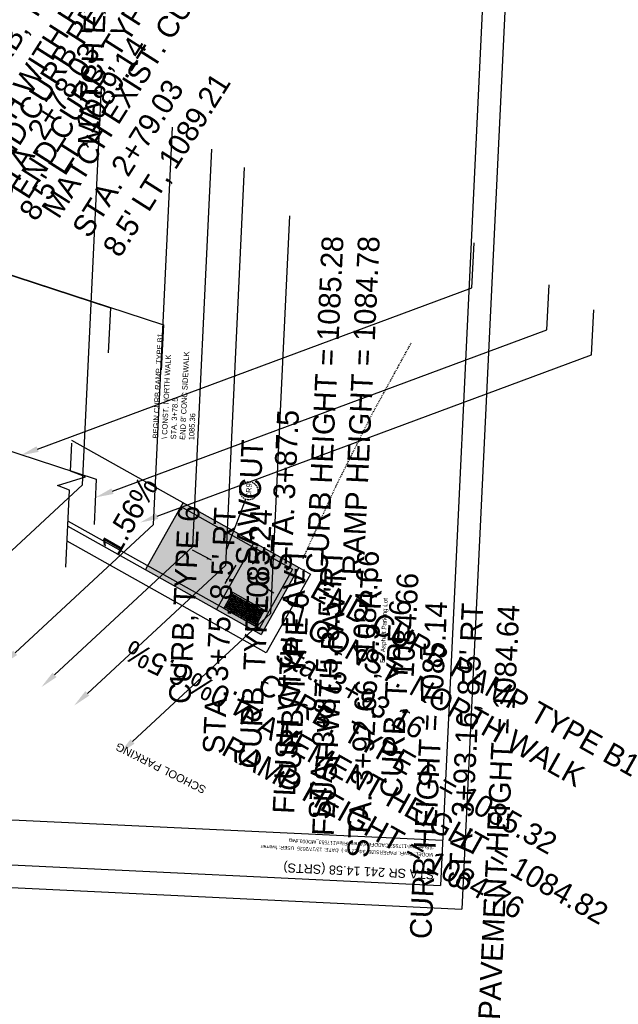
# Model space of a CAD drawing. Header units: feet. Extents: x 2247724 to 2247851, y 439237 to 439458.
# Tile 2 of 4: x 2247785 to 2247851, y 439237 to 439346. Entities that reach past the tile are written whole.
import ezdxf
from ezdxf import colors
from ezdxf.entities.mleader import LeaderData, LeaderLine
from ezdxf.enums import TextEntityAlignment as Align
from ezdxf.math import Vec2, Vec3

# ---------------------------------------------------------------- set-up
doc = ezdxf.new("R2010")
doc.units = ezdxf.units.FT
doc.header["$MEASUREMENT"] = 0
doc.linetypes.add('OhDOT_USTN3', pattern=[0.22, 0.165, -0.055])
doc.linetypes.add('OhDOT_USTN5', pattern=[0.11, 0.055, -0.055])
doc.layers.add('5PPBLDG-HAT', color=253, linetype='Continuous', transparency=0.6)
doc.layers.add('PV_P_Curb-Ramp', color=231, linetype='Continuous', transparency=0.5)
for name, color, linetype in [('GE_P_CL_Text', 7, 'Continuous'), ('PV_P_Curb', 120, 'Continuous'), ('PV_P_Parking_Lot', 5, 'Continuous'), ('PV_P_Saw_Cut_Line', 62, 'Continuous'), ('PV_P_Walk', 231, 'Continuous'), ('PV_X_Driveway', 7, 'OhDOT_USTN5'), ('PV_X_Text', 7, 'Continuous'), ('SH_Border', 7, 'Continuous'), ('SH_Data', 7, 'Continuous'), ('SH_Text', 7, 'Continuous'), ('TX_P_20', 7, 'Continuous')]:
    doc.layers.add(name, color=color, linetype=linetype)
doc.styles.add('OHDOTSymbols', font='arial.ttf')
doc.styles.add('Slanted-Normal', font='font31.shx', dxfattribs={"height": 0.12})
doc.styles.get("Standard").update_dxf_attribs({"font": 'arial.ttf'})
doc.styles.add('Straight-Normal', font='font30.shx', dxfattribs={"height": 0.14})

# ---------------------------------------------------------------- blocks, each defined once
blk = doc.blocks.new('HANDFEELERS')
at = {"layer": 'PV_P_Curb-Ramp'}
for p, q in [((0.52, 1.87), (2.52, 2)), ((0.79, -2.12), (2.79, -1.99))]:
    blk.add_line(p, q, dxfattribs=at)
for points in [[(0.79, -2.12), (0.52, 1.87)], [(2.79, -1.99), (2.52, 2)]]:
    blk.add_lwpolyline(points, dxfattribs=at)
for centre, radius in [((0.74, 1.68), 0.0583), ((0.75, 1.48), 0.0583), ((0.76, 1.28), 0.0583), ((0.74, 1.68), 0.03), ((0.75, 1.48), 0.03), ((0.78, 1.08), 0.0583), ((0.76, 1.28), 0.03), ((0.78, 1.08), 0.03), ((0.93, 1.7), 0.0583), ((0.95, 1.5), 0.0583), ((0.93, 1.7), 0.03), ((0.96, 1.3), 0.0583), ((0.95, 1.5), 0.03), ((0.98, 1.1), 0.0583), ((0.96, 1.3), 0.03), ((0.98, 1.1), 0.03), ((1.13, 1.71), 0.0583), ((1.15, 1.51), 0.0583), ((1.13, 1.71), 0.03), ((1.16, 1.31), 0.0583), ((1.15, 1.51), 0.03), ((1.18, 1.11), 0.0583), ((1.16, 1.31), 0.03), ((1.18, 1.11), 0.03), ((1.33, 1.72), 0.0583), ((1.35, 1.52), 0.0583), ((1.33, 1.72), 0.03), ((1.36, 1.33), 0.0583), ((1.35, 1.52), 0.03), ((1.37, 1.13), 0.0583), ((1.36, 1.33), 0.03), ((1.37, 1.13), 0.03), ((1.53, 1.74), 0.0583), ((1.55, 1.54), 0.0583), ((1.53, 1.74), 0.03), ((1.56, 1.34), 0.0583), ((1.55, 1.54), 0.03), ((1.57, 1.14), 0.0583), ((1.56, 1.34), 0.03), ((1.57, 1.14), 0.03), ((1.73, 1.75), 0.0583), ((1.75, 1.55), 0.0583), ((1.73, 1.75), 0.03), ((1.76, 1.35), 0.0583), ((1.75, 1.55), 0.03), ((1.77, 1.15), 0.0583), ((1.76, 1.35), 0.03), ((1.77, 1.15), 0.03), ((1.93, 1.76), 0.0583), ((1.95, 1.57), 0.0583), ((1.93, 1.76), 0.03), ((1.96, 1.37), 0.0583), ((1.97, 1.17), 0.0583), ((1.95, 1.57), 0.03), ((1.96, 1.37), 0.03), ((1.97, 1.17), 0.03), ((2.13, 1.78), 0.0583), ((2.15, 1.58), 0.0583), ((2.13, 1.78), 0.03), ((2.16, 1.38), 0.0583), ((2.17, 1.18), 0.0583), ((2.15, 1.58), 0.03), ((2.16, 1.38), 0.03), ((2.17, 1.18), 0.03), ((2.33, 1.79), 0.0583), ((2.35, 1.59), 0.0583), ((2.33, 1.79), 0.03), ((2.36, 1.39), 0.0583), ((2.37, 1.19), 0.0583), ((2.35, 1.59), 0.03), ((2.36, 1.39), 0.03), ((2.37, 1.19), 0.03), ((0.79, 0.89), 0.0583), ((0.8, 0.69), 0.0583), ((0.79, 0.89), 0.03), ((0.82, 0.49), 0.0583), ((0.8, 0.69), 0.03), ((0.83, 0.29), 0.0583), ((0.82, 0.49), 0.03), ((0.84, 0.09), 0.0583), ((0.83, 0.29), 0.03), ((0.84, 0.09), 0.03), ((0.99, 0.9), 0.0583), ((1, 0.7), 0.0583), ((0.99, 0.9), 0.03), ((1.02, 0.5), 0.0583), ((1, 0.7), 0.03), ((1.03, 0.3), 0.0583), ((1.04, 0.1), 0.0583), ((1.02, 0.5), 0.03), ((1.03, 0.3), 0.03), ((1.04, 0.1), 0.03), ((1.19, 0.91), 0.0583), ((1.2, 0.71), 0.0583), ((1.19, 0.91), 0.03), ((1.22, 0.51), 0.0583), ((1.2, 0.71), 0.03), ((1.23, 0.31), 0.0583), ((1.24, 0.11), 0.0583), ((1.22, 0.51), 0.03), ((1.23, 0.31), 0.03), ((1.24, 0.11), 0.03), ((1.39, 0.93), 0.0583), ((1.4, 0.73), 0.0583), ((1.39, 0.93), 0.03), ((1.42, 0.53), 0.0583), ((1.4, 0.73), 0.03), ((1.43, 0.33), 0.0583), ((1.44, 0.13), 0.0583), ((1.42, 0.53), 0.03), ((1.43, 0.33), 0.03), ((1.44, 0.13), 0.03), ((1.59, 0.94), 0.0583), ((1.6, 0.74), 0.0583), ((1.59, 0.94), 0.03), ((1.61, 0.54), 0.0583), ((1.6, 0.74), 0.03), ((1.63, 0.34), 0.0583), ((1.61, 0.54), 0.03), ((1.64, 0.14), 0.0583), ((1.63, 0.34), 0.03), ((1.66, -0.06), 0.0583), ((1.64, 0.14), 0.03), ((1.79, 0.95), 0.0583), ((1.8, 0.75), 0.0583), ((1.79, 0.95), 0.03), ((1.81, 0.55), 0.0583), ((1.8, 0.75), 0.03), ((1.83, 0.35), 0.0583), ((1.81, 0.55), 0.03), ((1.84, 0.15), 0.0583), ((1.83, 0.35), 0.03), ((1.85, -0.04), 0.0583), ((1.84, 0.15), 0.03), ((1.99, 0.97), 0.0583), ((2, 0.77), 0.0583), ((1.99, 0.97), 0.03), ((2.01, 0.57), 0.0583), ((2, 0.77), 0.03), ((2.03, 0.37), 0.0583), ((2.01, 0.57), 0.03), ((2.04, 0.17), 0.0583), ((2.03, 0.37), 0.03), ((2.05, -0.03), 0.0583), ((2.04, 0.17), 0.03), ((2.19, 0.98), 0.0583), ((2.2, 0.78), 0.0583), ((2.21, 0.58), 0.0583), ((2.19, 0.98), 0.03), ((2.2, 0.78), 0.03), ((2.23, 0.38), 0.0583), ((2.21, 0.58), 0.03), ((2.24, 0.18), 0.0583), ((2.23, 0.38), 0.03), ((2.25, -0.02), 0.0583), ((2.24, 0.18), 0.03), ((2.25, -0.02), 0.03), ((2.39, 0.99), 0.0583), ((2.4, 0.79), 0.0583), ((2.41, 0.59), 0.0583), ((2.39, 0.99), 0.03), ((2.4, 0.79), 0.03), ((2.43, 0.39), 0.0583), ((2.41, 0.59), 0.03), ((2.44, 0.2), 0.0583), ((2.43, 0.39), 0.03), ((2.45, 0), 0.0583), ((2.44, 0.2), 0.03), ((2.45, 0), 0.03), ((0.86, -0.11), 0.0583), ((0.87, -0.31), 0.0583), ((0.86, -0.11), 0.03), ((0.88, -0.51), 0.0583), ((0.87, -0.31), 0.03), ((0.9, -0.71), 0.0583), ((0.88, -0.51), 0.03), ((0.91, -0.91), 0.0583), ((0.9, -0.71), 0.03), ((0.92, -1.11), 0.0583), ((0.91, -0.91), 0.03), ((0.92, -1.11), 0.03), ((1.06, -0.1), 0.0583), ((1.07, -0.3), 0.0583), ((1.06, -0.1), 0.03), ((1.08, -0.5), 0.0583), ((1.07, -0.3), 0.03), ((1.1, -0.7), 0.0583), ((1.08, -0.5), 0.03), ((1.11, -0.9), 0.0583), ((1.1, -0.7), 0.03), ((1.12, -1.1), 0.0583), ((1.11, -0.9), 0.03), ((1.12, -1.1), 0.03), ((1.26, -0.09), 0.0583), ((1.27, -0.28), 0.0583), ((1.28, -0.48), 0.0583), ((1.26, -0.09), 0.03), ((1.27, -0.28), 0.03), ((1.3, -0.68), 0.0583), ((1.28, -0.48), 0.03), ((1.31, -0.88), 0.0583), ((1.3, -0.68), 0.03), ((1.32, -1.08), 0.0583), ((1.31, -0.88), 0.03), ((1.32, -1.08), 0.03), ((1.46, -0.07), 0.0583), ((1.47, -0.27), 0.0583), ((1.48, -0.47), 0.0583), ((1.46, -0.07), 0.03), ((1.47, -0.27), 0.03), ((1.5, -0.67), 0.0583), ((1.48, -0.47), 0.03), ((1.51, -0.87), 0.0583), ((1.52, -1.07), 0.0583), ((1.5, -0.67), 0.03), ((1.51, -0.87), 0.03), ((1.52, -1.07), 0.03), ((1.67, -0.26), 0.0583), ((1.68, -0.46), 0.0583), ((1.66, -0.06), 0.03), ((1.67, -0.26), 0.03), ((1.7, -0.66), 0.0583), ((1.68, -0.46), 0.03), ((1.71, -0.86), 0.0583), ((1.72, -1.06), 0.0583), ((1.7, -0.66), 0.03), ((1.71, -0.86), 0.03), ((1.72, -1.06), 0.03), ((1.87, -0.24), 0.0583), ((1.85, -0.04), 0.03), ((1.88, -0.44), 0.0583), ((1.87, -0.24), 0.03), ((1.9, -0.64), 0.0583), ((1.88, -0.44), 0.03), ((1.91, -0.84), 0.0583), ((1.92, -1.04), 0.0583), ((1.9, -0.64), 0.03), ((1.91, -0.84), 0.03), ((1.92, -1.04), 0.03), ((2.07, -0.23), 0.0583), ((2.05, -0.03), 0.03), ((2.08, -0.43), 0.0583), ((2.07, -0.23), 0.03), ((2.09, -0.63), 0.0583), ((2.08, -0.43), 0.03), ((2.11, -0.83), 0.0583), ((2.09, -0.63), 0.03), ((2.12, -1.03), 0.0583), ((2.11, -0.83), 0.03), ((2.12, -1.03), 0.03), ((2.27, -0.22), 0.0583), ((2.28, -0.42), 0.0583), ((2.27, -0.22), 0.03), ((2.29, -0.62), 0.0583), ((2.28, -0.42), 0.03), ((2.31, -0.82), 0.0583), ((2.29, -0.62), 0.03), ((2.32, -1.02), 0.0583), ((2.31, -0.82), 0.03), ((2.32, -1.02), 0.03), ((2.47, -0.2), 0.0583), ((2.48, -0.4), 0.0583), ((2.47, -0.2), 0.03), ((2.49, -0.6), 0.0583), ((2.48, -0.4), 0.03), ((2.51, -0.8), 0.0583), ((2.49, -0.6), 0.03), ((2.52, -1), 0.0583), ((2.51, -0.8), 0.03), ((2.52, -1), 0.03), ((0.94, -1.31), 0.0583), ((0.95, -1.51), 0.0583), ((0.94, -1.31), 0.03), ((0.97, -1.71), 0.0583), ((0.95, -1.51), 0.03), ((0.98, -1.91), 0.0583), ((0.97, -1.71), 0.03), ((0.98, -1.91), 0.03), ((1.14, -1.3), 0.0583), ((1.15, -1.5), 0.0583), ((1.14, -1.3), 0.03), ((1.16, -1.7), 0.0583), ((1.15, -1.5), 0.03), ((1.18, -1.89), 0.0583), ((1.16, -1.7), 0.03), ((1.18, -1.89), 0.03), ((1.34, -1.28), 0.0583), ((1.35, -1.48), 0.0583), ((1.34, -1.28), 0.03), ((1.36, -1.68), 0.0583), ((1.35, -1.48), 0.03), ((1.38, -1.88), 0.0583), ((1.36, -1.68), 0.03), ((1.38, -1.88), 0.03), ((1.54, -1.27), 0.0583), ((1.55, -1.47), 0.0583), ((1.54, -1.27), 0.03), ((1.56, -1.67), 0.0583), ((1.55, -1.47), 0.03), ((1.58, -1.87), 0.0583), ((1.56, -1.67), 0.03), ((1.58, -1.87), 0.03), ((1.74, -1.26), 0.0583), ((1.75, -1.46), 0.0583), ((1.74, -1.26), 0.03), ((1.76, -1.65), 0.0583), ((1.75, -1.46), 0.03), ((1.78, -1.85), 0.0583), ((1.76, -1.65), 0.03), ((1.78, -1.85), 0.03), ((1.94, -1.24), 0.0583), ((1.95, -1.44), 0.0583), ((1.96, -1.64), 0.0583), ((1.94, -1.24), 0.03), ((1.95, -1.44), 0.03), ((1.98, -1.84), 0.0583), ((1.96, -1.64), 0.03), ((1.98, -1.84), 0.03), ((2.14, -1.23), 0.0583), ((2.15, -1.43), 0.0583), ((2.16, -1.63), 0.0583), ((2.14, -1.23), 0.03), ((2.15, -1.43), 0.03), ((2.18, -1.83), 0.0583), ((2.16, -1.63), 0.03), ((2.18, -1.83), 0.03), ((2.33, -1.21), 0.0583), ((2.35, -1.41), 0.0583), ((2.33, -1.21), 0.03), ((2.36, -1.61), 0.0583), ((2.35, -1.41), 0.03), ((2.38, -1.81), 0.0583), ((2.36, -1.61), 0.03), ((2.38, -1.81), 0.03), ((2.53, -1.2), 0.0583), ((2.55, -1.4), 0.0583), ((2.53, -1.2), 0.03), ((2.56, -1.6), 0.0583), ((2.55, -1.4), 0.03), ((2.58, -1.8), 0.0583), ((2.56, -1.6), 0.03), ((2.58, -1.8), 0.03)]:
    blk.add_circle(centre, radius, dxfattribs=at)

msp = doc.modelspace()

# ---------------------------------------------------------------- hatches: boundary and pattern name
at = {"layer": '5PPBLDG-HAT'}
h = msp.add_hatch(color=256, dxfattribs=at)
h.dxf.hatch_style = 1
h.paths.add_polyline_path([(2247802.91, 439292.4), (2247798.99, 439285.42), (2247806.84, 439281.02), (2247810.76, 439288)])
h.paths.add_polyline_path([(2247805.85, 439285.93), (2247803.81, 439286.95), (2247803.41, 439286.14), (2247805.46, 439285.13)], flags=24)
h.paths.add_polyline_path([(2247807.47, 439283.63), (2247808.75, 439285.86), (2247807.97, 439286.3), (2247806.69, 439284.08)], flags=24)
h = msp.add_hatch(color=256, dxfattribs=at)
h.dxf.hatch_style = 1
h.paths.add_polyline_path([(2247810.76, 439288), (2247806.84, 439281.02), (2247807.42, 439280.7), (2247809, 439279.81), (2247810.04, 439279.23), (2247810.91, 439278.74), (2247811.78, 439278.25), (2247815.7, 439285.23)])
h = msp.add_hatch(color=256, dxfattribs=at)
h.dxf.hatch_style = 1
h.paths.add_polyline_path([(2247798.99, 439285.42), (2247798.75, 439284.99), (2247803.55, 439282.3), (2247803.79, 439282.73)])
h = msp.add_hatch(color=256, dxfattribs=at)
h.dxf.hatch_style = 1
h.paths.add_polyline_path([(2247803.79, 439282.73), (2247803.55, 439282.3), (2247811.58, 439277.79), (2247811.78, 439278.25)])

# ---------------------------------------------------------------- linework, layer by layer
msp.add_lwpolyline([(2247789.96, 439285.25), (2247790.37, 439293.78), (2247789.04, 439294.29), (2247792.13, 439295.24), (2247790.46, 439295.85), (2247790.6, 439298.96)], dxfattribs=at)
at = {"layer": 'GE_P_CL_Text'}
msp.add_line((2247807.76, 439287.23, -544.11), (2247809.84, 439292.77, -78.65), dxfattribs=at)
at = {"layer": 'GE_P_CL_Text', "linetype": 'OhDOT_USTN3'}
msp.add_circle((2247810.19, 439293.7), 1, dxfattribs=at)
at = {"layer": 'PV_P_Curb'}
for p, q in [((2247802.66, 439291.96), (2247815.01, 439285.04)), ((2247790.21, 439290.35), (2247811.35, 439278.5))]:
    msp.add_line(p, q, dxfattribs=at)
msp.add_lwpolyline([(2247815.01, 439285.04), (2247811.35, 439278.5)], dxfattribs=at)
at = {"layer": 'PV_P_Parking_Lot'}
msp.add_line((2247790.18, 439289.79), (2247811.54, 439277.81), dxfattribs=at)
msp.add_lwpolyline([(2247815.7, 439285.23), (2247811.54, 439277.81)], dxfattribs=at)
at = {"layer": 'PV_P_Saw_Cut_Line'}
msp.add_line((2247815.7, 439285.23), (2247817, 439284.49), dxfattribs=at)
msp.add_lwpolyline([(2247817, 439284.49), (2247812.11, 439275.77), (2247790.1, 439288.12)], dxfattribs=at)
at = {"layer": 'PV_P_Walk'}
msp.add_line((2247790.59, 439299.31), (2247815.7, 439285.23), dxfattribs=at)
for points in [[(2247802.91, 439292.4), (2247798.75, 439284.99)], [(2247810.76, 439288), (2247806.6, 439280.58)], [(2247808.4, 439282.44), (2247807.42, 439280.7)], [(2247808.4, 439282.44), (2247807.42, 439280.7)], [(2247811.89, 439280.48), (2247808.4, 439282.44)], [(2247811.89, 439280.48), (2247808.4, 439282.44)], [(2247810.91, 439278.74), (2247807.42, 439280.7)], [(2247810.91, 439278.74), (2247807.42, 439280.7)], [(2247811.89, 439280.48), (2247810.91, 439278.74)], [(2247811.89, 439280.48), (2247810.91, 439278.74)]]:
    msp.add_lwpolyline(points, dxfattribs=at)
at = {"layer": 'PV_X_Driveway'}
for p, q in [((2247823.87, 439302.26, 1088.95), (2247828.19, 439310.12, 1088.95)), ((2247819.83, 439294.22, 1088.95), (2247823.87, 439302.26, 1088.95)), ((2247816.19, 439286.22, 1088.95), (2247819.83, 439294.22, 1088.95))]:
    msp.add_line(p, q, dxfattribs=at)
at = {"layer": 'SH_Border'}
for p, q in [((2247841.86, 439417.25), (2247833.76, 439247.45)), ((2247839.25, 439414.88), (2247831.38, 439250.06)), ((2247726.74, 439260.06), (2247831.62, 439255.06)), ((2247726.5, 439255.07), (2247831.38, 439250.06)), ((2247723.88, 439252.69), (2247833.76, 439247.45))]:
    msp.add_line(p, q, dxfattribs=at)
at = {"layer": 'TX_P_20', "linetype": 'ByBlock', "lineweight": -2, "elevation": 1083.62}
for points in [[(2247806.05, 439286.04), (2247803.95, 439287.13)], [(2247807.57, 439283.43), (2247808.78, 439285.46)], [(2247810.95, 439283.66), (2247812.97, 439282.43)]]:
    msp.add_lwpolyline(points, dxfattribs=at)
at = {"layer": 'TX_P_20'}
for points in [[(2247805.52, 439286.13, 1083.62), (2247806.02, 439286.06, 1083.62), (2247805.57, 439286.29, 1083.62)], [(2247807.69, 439283.95, 1083.62), (2247807.59, 439283.46, 1083.62), (2247807.85, 439283.89, 1083.62)], [(2247811.3, 439283.25, 1083.62), (2247810.97, 439283.64, 1083.62), (2247811.41, 439283.38, 1083.62)]]:
    msp.add_solid(points, dxfattribs=at)

# ---------------------------------------------------------------- block references
at = {"layer": '5PPBLDG-HAT', "rotation": 56.82517140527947}
msp.add_blockref('HANDFEELERS', (2247808.7, 439279.24), dxfattribs=at)

# ---------------------------------------------------------------- texts
at = {"layer": 'GE_P_CL_Text', "style": 'Slanted-Normal'}
for s, insert, char_height, width, attachment_point, rotation in [("BEGIN CURB RAMP, TYPE A2\\PEND CURB, TYPE 6 HEIGHT\\PFLUSH WITH PAV'T\\PSTA. 2+78.03\\P44.23' LT, 1088.94", (2247778.61, 439383.12), 2.4, 57.4825, 3, 87.2721), ("END CURB, TYPE 6\\PMATCH EXIST. CURB HEIGHT\\PSTA. 2+82.89\\P42.99' LT. 1089.14", (2247789.43, 439377.6), 2.4, 57.4825, 3, 87.2721), ("END CURB REMOVED\\PEND CURB, TYPE 6\\PMATCH EXIST. CURB HEIGHT\\PSTA. 2+79.03\\P8.5' LT, 1089.21 ", (2247780.37, 439329.21, 1083.63), 2.4, 57.4825, 1, 57.6177), ("END CURB, TYPE 6\\PFLUSH WITH PAV'T\\PSTA. 2+78.03\\P8.5' LT, 1089.14", (2247774.5, 439331.08, 1083.63), 2.4, 57.4825, 1, 57.6177), ('STA. 3+87.5\\PCURB HEIGHT = 1085.28\\PRAMP HEIGHT = 1084.78', (2247812.49, 439284.79, -1083.43), 2.4, 57.4825, 1, 87.2635), ("BEGIN CURB RAMP, TYPE B1\\P\\\\ CONST. NORTH WALK\\PSTA. 3+78.5\\PEND 8' CONC SIDEWALK\\P1085.36", (2247799.54, 439299.49, -1083.43), 0.6, 14.3706, 1, 87.2678), ('SAWCUT', (2247809.39, 439299.4), 2.4, 57.4825, 3, 87.2721), ('1.56%', (2247795.76, 439286.39, 1083.62), 2.4, 57.4825, 7, 60.1441), ('CR9', (2247810.19, 439293.7), 0.6, 14.3706, 5, 87.2678), ("CURB, TYPE 6\\PSTA. 3+75, 8.5' RT\\P1085.24", (2247802.37, 439292.11, -1083.43), 2.4, 57.4825, 3, 87.2721), ("CURB, TYPE 6 = \\PFLUSH WITH PAV'T\\PSTA. 3+87.5, 8.5' RT\\P1084.66", (2247810.22, 439287.71, -1083.43), 2.4, 57.4825, 3, 87.2721), ("CURB, TYPE 6 = \\PFLUSH WITH PAV'T\\PSTA. 3+92.66, 8.5' RT\\P1084.66", (2247814.58, 439285.26, -1083.43), 2.4, 57.4825, 3, 87.2721), ('END CURB RAMP TYPE B1\\P\\\\ CONST. NORTH WALK\\PSta. 3+93.16\\PCURB, TYPE 6 = 1085.32\\PPAVEMENT HEIGHT = 1084.82\\PRAMP HEIGHT = 1084.76', (2247817.97, 439284.15, -1083.43), 2.4, 87.3676, 1, 330.7143), ("CURB, TYPE 6\\PCURB HEIGHT = 1085.14 \\PSTA. 3+93.16, 8.5' RT\\PPAVEMENT HEIGHT = 1084.64", (2247825.75, 439281.72, -1083.43), 2.4, 57.4825, 3, 87.2721), ('6.5%', (2247803.82, 439274.07, 1083.62), 2.4, 57.4825, 7, 153.6661), ('4.0%', (2247810.77, 439270.53, 1083.62), 2.4, 57.4825, 7, 153.6661)]:
    msp.add_mtext(s, dxfattribs=dict(at, insert=insert, char_height=char_height, width=width, attachment_point=attachment_point, rotation=rotation))
at = {"layer": 'PV_X_Text', "insert": (2247824.7, 439274.68, 1086.25), "char_height": 0.5, "width": 181.3992, "attachment_point": 1, "rotation": 87.2678, "style": 'Straight-Normal'}
msp.add_mtext('Ex. Asphalt Parking Lot', dxfattribs=at)
at = {"layer": 'SH_Border', "insert": (2247800.44, 439263.03), "char_height": 0.875, "attachment_point": 5, "rotation": 153.2543, "style": 'OHDOTSymbols'}
msp.add_mtext_dynamic_manual_height_columns('SCHOOL PARKING', width=59.5819, gutter_width=5, heights=[11.56], dxfattribs=at)
at = {"layer": 'SH_Data', "linetype": 'Continuous'}
for s, p in [(':\\\\Submittal-117553\\CADDFiles\\Sheet Files\\117553_MD003.dwg', (2247830.65, 439254.44)), ('MODEL: SuvFt. PAPERSIZE: 34x22 (In.)  DATE: 12/17/2025  USER: fwerner', (2247830.61, 439253.63))]:
    msp.add_text(s, height=0.4, rotation=177.2678, dxfattribs=at).set_placement(p)
at = {"layer": 'SH_Text', "linetype": 'Continuous', "style": 'OHDOTSymbols'}
msp.add_text('STA SR 241 14.58 (SRTS)', height=1, rotation=177.2678, dxfattribs=at).set_placement((2247822.32, 439251.13), align=Align.TOP_CENTER)

# ---------------------------------------------------------------- leaders
at = {"layer": 'TX_P_20'}
ml = msp.add_multileader_mtext('Standard', dxfattribs=at)
ml.set_content('', color=256)
ml.set_leader_properties()
ml.build(insert=Vec2(0, 0))
ml.multileader.update_dxf_attribs({"dogleg_length": 2.2, "arrow_head_size": 2, "scale": 20})
ctx = ml.context
ctx.base_point, ctx.scale, ctx.char_height, ctx.arrow_head_size, ctx.landing_gap_size, ctx.plane_origin, ctx.plane_x_axis, ctx.plane_y_axis = Vec3(2247794.06, 439341.91, -1083.43), 20, 2, 2, 1.8, Vec3(2247753.6, 439326.14, -1083.43), Vec3(-0.047592, -0.998867), Vec3(0.998867, -0.047592)
ctx.text_align_type = 2
notes = []
notes.append((ctx, [(1, (1, 1, 0), (2247791.79, 439294.36, -1083.43), (0.047592, 0.998867), 44, [(0, [(2247775.02, 439278.82, -1083.43)], 0, [])])]))
ctx.mtext.insert, ctx.mtext.text_direction, ctx.mtext.rotation, ctx.mtext.alignment, ctx.mtext.flow_direction = Vec3(2247794.97, 439340.06, -1083.43), Vec3(-0.047592, -0.998867), 3.141668, 3, 5
ml = msp.add_multileader_mtext('Standard', dxfattribs=at)
ml.set_content('', color=256)
ml.set_leader_properties()
ml.build(insert=Vec2(0, 0))
ml.multileader.update_dxf_attribs({"dogleg_length": 2.2, "arrow_head_size": 2, "scale": 20})
ctx = ml.context
ctx.base_point, ctx.scale, ctx.char_height, ctx.arrow_head_size, ctx.landing_gap_size, ctx.plane_origin, ctx.plane_x_axis, ctx.plane_y_axis = Vec3(2247801.91, 439337.51, -1083.43), 20, 2, 2, 1.8, Vec3(2247761.45, 439321.73, -1083.43), Vec3(-0.047592, -0.998867), Vec3(0.998867, -0.047592)
ctx.text_align_type = 2
notes.append((ctx, [(1, (1, 1, 0), (2247799.64, 439289.96, -1083.43), (0.047592, 0.998867), 44, [(0, [(2247782.87, 439274.42, -1083.43)], 0, [])])]))
ctx.mtext.insert, ctx.mtext.text_direction, ctx.mtext.rotation, ctx.mtext.alignment, ctx.mtext.flow_direction = Vec3(2247802.82, 439335.66, -1083.43), Vec3(-0.047592, -0.998867), 3.141668, 3, 5
ml = msp.add_multileader_mtext('Standard', dxfattribs=at)
ml.set_content('', color=(178, 178, 178))
ml.set_leader_properties()
ml.build(insert=Vec2(0, 0))
ml.multileader.update_dxf_attribs({"dogleg_length": 2.2, "arrow_head_size": 2, "scale": 20})
ctx = ml.context
ctx.base_point, ctx.scale, ctx.char_height, ctx.arrow_head_size, ctx.landing_gap_size, ctx.plane_origin, ctx.plane_x_axis, ctx.plane_y_axis = Vec3(2247806.27, 439335.06, -1083.43), 20, 2, 2, 1.8, Vec3(2247765.81, 439319.29, -1083.43), Vec3(-0.047592, -0.998867), Vec3(0.998867, -0.047592)
ctx.text_align_type = 2
notes.append((ctx, [(1, (1, 1, 0), (2247804, 439287.52, -1083.43), (0.047592, 0.998867), 44, [(0, [(2247787.23, 439271.98, -1083.43)], 0, [])])]))
ctx.mtext.insert, ctx.mtext.text_direction, ctx.mtext.rotation, ctx.mtext.alignment, ctx.mtext.flow_direction = Vec3(2247807.18, 439333.22, -1083.43), Vec3(-0.047592, -0.998867), 3.141668, 3, 5
ml = msp.add_multileader_mtext('Standard', dxfattribs=at)
ml.set_content('', color=256)
ml.set_leader_properties()
ml.build(insert=Vec2(0, 0))
ml.multileader.update_dxf_attribs({"dogleg_length": 2.2, "arrow_head_size": 2, "scale": 20})
ctx = ml.context
ctx.base_point, ctx.scale, ctx.char_height, ctx.arrow_head_size, ctx.landing_gap_size, ctx.plane_origin, ctx.plane_x_axis, ctx.plane_y_axis = Vec3(2247809.9, 439333.03, -1083.43), 20, 2, 2, 1.8, Vec3(2247769.44, 439317.25, -1083.43), Vec3(-0.047592, -0.998867), Vec3(0.998867, -0.047592)
ctx.text_align_type = 2
notes.append((ctx, [(1, (1, 1, 0), (2247807.63, 439285.48, -1083.43), (0.047592, 0.998867), 44, [(0, [(2247790.86, 439269.94, -1083.43)], 0, [])])]))
ctx.mtext.insert, ctx.mtext.text_direction, ctx.mtext.rotation, ctx.mtext.alignment, ctx.mtext.flow_direction = Vec3(2247810.81, 439331.18, -1083.43), Vec3(-0.047592, -0.998867), 3.141668, 3, 5
ml = msp.add_multileader_mtext('Standard', dxfattribs=at)
ml.set_content('', color=256)
ml.set_leader_properties()
ml.build(insert=Vec2(0, 0))
ml.multileader.update_dxf_attribs({"dogleg_length": 2.2, "arrow_head_size": 2, "scale": 20})
ctx = ml.context
ctx.base_point, ctx.scale, ctx.char_height, ctx.arrow_head_size, ctx.landing_gap_size, ctx.plane_origin, ctx.plane_x_axis, ctx.plane_y_axis = Vec3(2247814.9, 439327.7), 20, 2, 2, 1.8, Vec3(2247774.44, 439311.93), Vec3(-0.047592, -0.998867), Vec3(0.998867, -0.047592)
ctx.text_align_type = 2
notes.append((ctx, [(1, (1, 1, 0), (2247812.63, 439280.16), (0.047592, 0.998867), 44, [(0, [(2247795.86, 439264.62)], 0, [])])]))
ctx.mtext.insert, ctx.mtext.text_direction, ctx.mtext.rotation, ctx.mtext.alignment, ctx.mtext.flow_direction = Vec3(2247815.81, 439325.86), Vec3(-0.047592, -0.998867), 3.141668, 3, 5
ml = msp.add_multileader_mtext('Standard', dxfattribs=at)
ml.set_content('', color=256)
ml.set_leader_properties()
ml.build(insert=Vec2(0, 0))
ml.multileader.update_dxf_attribs({"dogleg_length": 0.25, "arrow_head_size": 2, "scale": 20})
ctx = ml.context
ctx.base_point, ctx.scale, ctx.char_height, ctx.arrow_head_size, ctx.landing_gap_size, ctx.plane_origin, ctx.plane_x_axis, ctx.plane_y_axis = Vec3(2247794.64, 439308.93), 20, 2, 2, 1.8, Vec3(2247746.96, 439277.71), Vec3(-0.047667, -0.998863), Vec3(0.998863, -0.047667)
notes.append((ctx, [(1, (1, 1, 0), (2247794.87, 439313.93), (-0.047667, -0.998863), 5, [(0, [(2247765.15, 439323.63)], 0, [])])]))
ctx.mtext.insert, ctx.mtext.text_direction, ctx.mtext.rotation, ctx.mtext.flow_direction = Vec3(2247795.55, 439307.09), Vec3(-0.047667, -0.998863), 3.141593, 5
ml = msp.add_multileader_mtext('Standard', dxfattribs=at)
ml.set_content('', color=256)
ml.set_leader_properties()
ml.build(insert=Vec2(0, 0))
ml.multileader.update_dxf_attribs({"dogleg_length": 0.25, "arrow_head_size": 2, "scale": 20})
ctx = ml.context
ctx.base_point, ctx.scale, ctx.char_height, ctx.arrow_head_size, ctx.landing_gap_size, ctx.plane_origin, ctx.plane_x_axis, ctx.plane_y_axis = Vec3(2247835.11, 439321.13), 20, 2, 2, 1.8, Vec3(2247809.82, 439346.55), Vec3(0.047667, 0.998863), Vec3(-0.998863, 0.047667)
notes.append((ctx, [(1, (1, 1, 0), (2247834.87, 439316.13), (0.047667, 0.998863), 5, [(0, [(2247784.95, 439297.61)], 0, [])])]))
ctx.mtext.insert, ctx.mtext.text_direction, ctx.mtext.flow_direction = Vec3(2247834.19, 439322.97), Vec3(0.047667, 0.998863), 5
ml = msp.add_multileader_mtext('Standard', dxfattribs=at)
ml.set_content('', color=256)
ml.set_leader_properties()
ml.build(insert=Vec2(0, 0))
ml.multileader.update_dxf_attribs({"dogleg_length": 0.25, "arrow_head_size": 2, "scale": 20})
ctx = ml.context
ctx.base_point, ctx.scale, ctx.char_height, ctx.arrow_head_size, ctx.landing_gap_size, ctx.plane_origin, ctx.plane_x_axis, ctx.plane_y_axis = Vec3(2247800.5, 439307.07), 20, 2, 2, 1.8, Vec3(2247752.82, 439275.85), Vec3(-0.047667, -0.998863), Vec3(0.998863, -0.047667)
notes.append((ctx, [(1, (1, 1, 0), (2247800.74, 439312.06), (-0.047667, -0.998863), 5, [(0, [(2247771.02, 439321.77)], 0, [])])]))
ctx.mtext.insert, ctx.mtext.text_direction, ctx.mtext.rotation, ctx.mtext.flow_direction = Vec3(2247801.42, 439305.22), Vec3(-0.047667, -0.998863), 3.141593, 5
ml = msp.add_multileader_mtext('Standard', dxfattribs=at)
ml.set_content('', color=(178, 178, 178))
ml.set_leader_properties()
ml.build(insert=Vec2(0, 0))
ml.multileader.update_dxf_attribs({"dogleg_length": 0.25, "arrow_head_size": 2, "scale": 20})
ctx = ml.context
ctx.base_point, ctx.scale, ctx.char_height, ctx.arrow_head_size, ctx.landing_gap_size, ctx.plane_origin, ctx.plane_x_axis, ctx.plane_y_axis = Vec3(2247843.39, 439316.48), 20, 2, 2, 1.8, Vec3(2247818.11, 439341.91), Vec3(0.047667, 0.998863), Vec3(-0.998863, 0.047667)
notes.append((ctx, [(1, (1, 1, 0), (2247843.15, 439311.49), (0.047667, 0.998863), 5, [(0, [(2247793.23, 439292.96)], 0, [])])]))
ctx.mtext.insert, ctx.mtext.text_direction, ctx.mtext.flow_direction = Vec3(2247842.48, 439318.33), Vec3(0.047667, 0.998863), 5
ml = msp.add_multileader_mtext('Standard', dxfattribs=at)
ml.set_content('', color=(178, 178, 178))
ml.set_leader_properties()
ml.build(insert=Vec2(0, 0))
ml.multileader.update_dxf_attribs({"dogleg_length": 0.25, "arrow_head_size": 2, "scale": 20})
ctx = ml.context
ctx.base_point, ctx.scale, ctx.char_height, ctx.arrow_head_size, ctx.landing_gap_size, ctx.plane_origin, ctx.plane_x_axis, ctx.plane_y_axis = Vec3(2247848.33, 439313.71), 20, 2, 2, 1.8, Vec3(2247823.05, 439339.14), Vec3(0.047667, 0.998863), Vec3(-0.998863, 0.047667)
notes.append((ctx, [(1, (1, 1, 0), (2247848.09, 439308.72), (0.047667, 0.998863), 5, [(0, [(2247798.17, 439290.19)], 0, [])])]))
ctx.mtext.insert, ctx.mtext.text_direction, ctx.mtext.flow_direction = Vec3(2247847.42, 439315.56), Vec3(0.047667, 0.998863), 5
ml = msp.add_multileader_mtext('Standard', dxfattribs=at)
ml.set_content('', color=256)
ml.set_leader_properties()
ml.build(insert=Vec2(0, 0))
ml.multileader.update_dxf_attribs({"dogleg_length": 0.25, "arrow_head_size": 2, "scale": 20})
ctx = ml.context
ctx.base_point, ctx.scale, ctx.char_height, ctx.arrow_head_size, ctx.landing_gap_size, ctx.plane_origin, ctx.plane_x_axis, ctx.plane_y_axis = Vec3(2247793.08, 439289.97, 1083.62), 20, 2, 2, 1.8, Vec3(2247745.4, 439258.75, 1083.62), Vec3(-0.047667, -0.998863), Vec3(0.998863, -0.047667)
notes.append((ctx, [(1, (1, 1, 0), (2247793.32, 439294.97, 1083.62), (-0.047667, -0.998863), 5, [(0, [(2247763.59, 439304.67, 1083.62)], 0, [])])]))
ctx.mtext.insert, ctx.mtext.text_direction, ctx.mtext.rotation, ctx.mtext.flow_direction = Vec3(2247793.99, 439288.13, 1083.62), Vec3(-0.047667, -0.998863), 3.141593, 5
for ctx, leaders in notes:
    for number, flags, end, landing, length, lines in leaders:
        leader = LeaderData()
        leader.index, (leader.has_last_leader_line, leader.has_dogleg_vector, leader.attachment_direction) = number, flags
        leader.last_leader_point, leader.dogleg_vector, leader.dogleg_length = Vec3(end), Vec3(landing), length
        for number, points, colour, breaks in lines:
            line = LeaderLine()
            line.index, line.vertices, line.color, line.breaks = number, Vec3.list(points), colors.encode_raw_color(colour), breaks
            leader.lines.append(line)
        ctx.leaders.append(leader)

doc.saveas('drawing.dxf')
